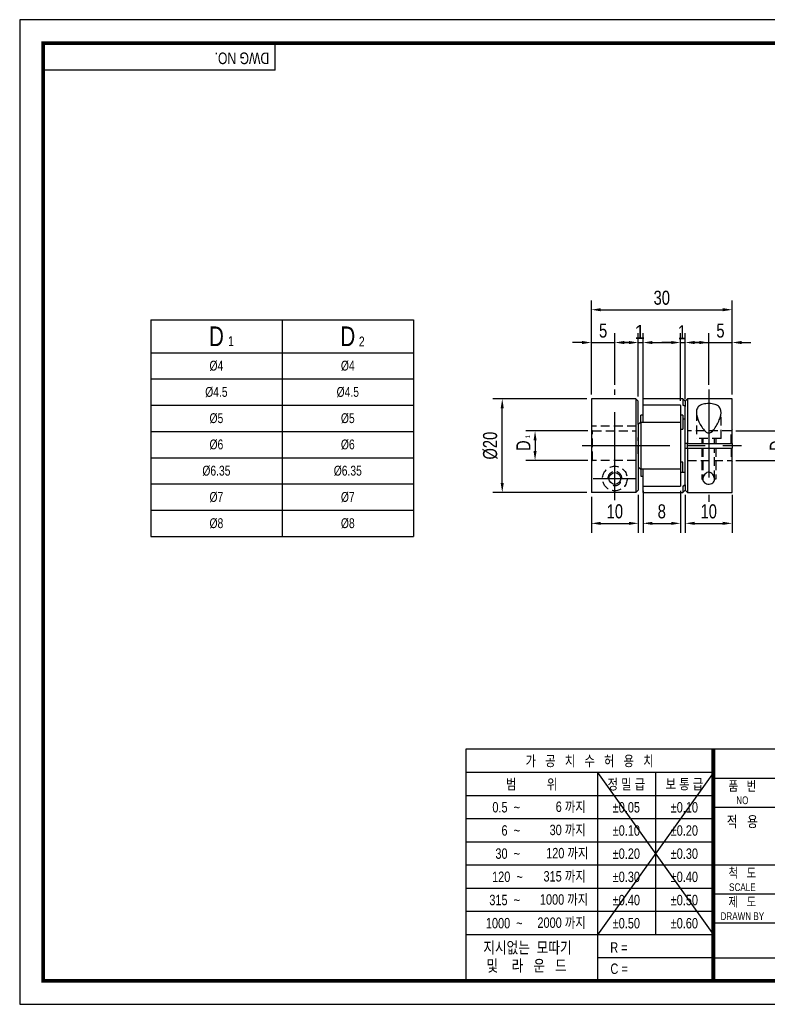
# Model space of a CAD drawing. Header units: millimetres. Extents: x 0 to 297, y 0 to 210.
# Tile 1 of 2: x 0 to 159, y 0 to 210. Entities that reach past the tile are written whole.
import ezdxf
from ezdxf.enums import TextEntityAlignment as Align

# ---------------------------------------------------------------- set-up
doc = ezdxf.new("R2010")
doc.units = ezdxf.units.MM
doc.header["$LTSCALE"] = 15
for name, pattern in [('CENTER', [2, 1.25, -0.25, 0.25, -0.25]), ('CENTER2', [1.125, 0.75, -0.125, 0.125, -0.125]), ('DASHED', [0.75, 0.5, -0.25]), ('HIDDEN', [0.375, 0.25, -0.125]), ('HIDDEN2', [0.1875, 0.125, -0.0625]), ('PHANTOM2', [1.25, 0.625, -0.125, 0.125, -0.125, 0.125, -0.125])]:
    doc.linetypes.add(name, pattern=pattern)
doc.layers.get('0').update_dxf_attribs({"linetype": 'CONTINUOUS'})
doc.layers.get('Defpoints').update_dxf_attribs({"linetype": 'CONTINUOUS'})
for name, color, linetype in [('BM', 2, 'CONTINUOUS'), ('C', 1, 'CENTER2'), ('CT', 1, 'CENTER'), ('D', 7, 'CONTINUOUS'), ('DIM', 7, 'CONTINUOUS'), ('H', 3, 'HIDDEN'), ('HD', 4, 'DASHED'), ('P', 4, 'PHANTOM2')]:
    doc.layers.add(name, color=color, linetype=linetype)
doc.styles.get("Standard").update_dxf_attribs({"font": 'Gulim.ttf', "width": 0.8, "height": 3})
doc.dimstyles.new('LIM', dxfattribs={"dimtxt": 2, "dimasz": 2, "dimexe": 2, "dimexo": 1, "dimgap": 1, "dimtad": 1, "dimdec": 3, "dimzin": 9, "dimdsep": 46, "dimtxsty": 'Standard', "dimcen": 3, "dimclrd": 1, "dimclre": 1, "dimadec": 0, "dimazin": 0, "dimtfac": 1, "dimtdec": 3, "dimtmove": 0, "dimatfit": 3, "dimfxl": 0, "dimtolj": 1, "dimtzin": 0, "dimarcsym": 0})

# ---------------------------------------------------------------- blocks, each defined once
blk = doc.blocks.new('*D7')
at = {"layer": 'Defpoints', "color": 0}
for p in [(141.82, 109.64), (151.82, 109.64), (151.82, 102.58)]:
    blk.add_point(p, dxfattribs=at)
at = {"layer": 'DIM', "color": 1, "lineweight": -2}
for p, q in [((141.82, 108.64), (141.82, 100.58)), ((151.82, 108.64), (151.82, 100.58)), ((143.82, 102.58), (149.82, 102.58))]:
    blk.add_line(p, q, dxfattribs=at)
at = {"layer": 'DIM', "color": 1}
for points in [[(143.82, 102.91), (143.82, 102.25), (141.82, 102.58)], [(149.82, 102.91), (149.82, 102.25), (151.82, 102.58)]]:
    blk.add_solid(points, dxfattribs=at)
at = {"layer": 'DIM', "color": 0, "insert": (146.82, 105.12), "char_height": 3, "attachment_point": 5}
blk.add_mtext('\\A1;10', dxfattribs=at)
blk = doc.blocks.new('*D8')
at = {"layer": 'Defpoints', "color": 0}
for p in [(151.82, 148.14), (121.82, 129.09), (151.82, 129.09)]:
    blk.add_point(p, dxfattribs=at)
at = {"layer": 'DIM', "color": 1, "lineweight": -2}
for p, q in [((121.82, 130.09), (121.82, 150.14)), ((151.82, 130.09), (151.82, 150.14)), ((123.82, 148.14), (149.82, 148.14))]:
    blk.add_line(p, q, dxfattribs=at)
at = {"layer": 'DIM', "color": 1}
for points in [[(123.82, 148.48), (123.82, 147.81), (121.82, 148.14)], [(149.82, 148.48), (149.82, 147.81), (151.82, 148.14)]]:
    blk.add_solid(points, dxfattribs=at)
at = {"layer": 'DIM', "color": 0, "insert": (136.82, 150.68), "char_height": 3, "attachment_point": 5}
blk.add_mtext('\\A1;30', dxfattribs=at)
blk = doc.blocks.new('*D9')
at = {"layer": 'Defpoints', "color": 0}
for p in [(151.82, 141.14), (146.82, 131.14), (151.82, 129.09)]:
    blk.add_point(p, dxfattribs=at)
at = {"layer": 'DIM', "color": 1, "lineweight": -2}
for p, q in [((146.82, 132.14), (146.82, 143.14)), ((151.82, 130.09), (151.82, 143.14)), ((144.82, 141.14), (142.82, 141.14)), ((146.82, 141.14), (151.82, 141.14)), ((153.82, 141.14), (155.82, 141.14))]:
    blk.add_line(p, q, dxfattribs=at)
at = {"layer": 'DIM', "color": 1}
for points in [[(144.82, 141.48), (144.82, 140.81), (146.82, 141.14)], [(153.82, 141.48), (153.82, 140.81), (151.82, 141.14)]]:
    blk.add_solid(points, dxfattribs=at)
at = {"layer": 'DIM', "color": 0, "insert": (149.32, 143.68), "char_height": 3, "attachment_point": 5}
blk.add_mtext('\\A1;5', dxfattribs=at)
blk = doc.blocks.new('*D10')
at = {"layer": 'Defpoints', "color": 0}
for p in [(126.82, 141.14), (126.82, 131.14), (121.82, 129.09)]:
    blk.add_point(p, dxfattribs=at)
at = {"layer": 'DIM', "color": 1, "lineweight": -2}
for p, q in [((121.82, 130.09), (121.82, 143.14)), ((126.82, 132.14), (126.82, 143.14)), ((119.82, 141.14), (117.82, 141.14)), ((121.82, 141.14), (126.82, 141.14)), ((128.82, 141.14), (130.82, 141.14))]:
    blk.add_line(p, q, dxfattribs=at)
at = {"layer": 'DIM', "color": 1}
for points in [[(119.82, 141.48), (119.82, 140.81), (121.82, 141.14)], [(128.82, 141.48), (128.82, 140.81), (126.82, 141.14)]]:
    blk.add_solid(points, dxfattribs=at)
at = {"layer": 'DIM', "color": 0, "insert": (124.32, 143.68), "char_height": 3, "attachment_point": 5}
blk.add_mtext('\\A1;5', dxfattribs=at)
blk = doc.blocks.new('*D11')
at = {"layer": 'Defpoints', "color": 0}
for p in [(102.82, 129.14), (121.87, 129.14), (121.87, 109.16)]:
    blk.add_point(p, dxfattribs=at)
at = {"layer": 'DIM', "color": 1, "lineweight": -2}
for p, q in [((120.87, 129.14), (100.82, 129.14)), ((102.82, 111.16), (102.82, 127.14)), ((120.87, 109.16), (100.82, 109.16))]:
    blk.add_line(p, q, dxfattribs=at)
at = {"layer": 'DIM', "color": 1}
for points in [[(102.49, 127.14), (103.15, 127.14), (102.82, 129.14)], [(102.49, 111.16), (103.15, 111.16), (102.82, 109.16)]]:
    blk.add_solid(points, dxfattribs=at)
at = {"layer": 'DIM', "color": 0, "insert": (100.28, 119.15), "char_height": 3, "attachment_point": 5, "rotation": 90}
blk.add_mtext('\\A1;%%C20', dxfattribs=at)
blk = doc.blocks.new('*D12')
at = {"layer": 'Defpoints', "color": 0}
for p in [(122.07, 122.28), (109.82, 116.01), (122.07, 116.01)]:
    blk.add_point(p, dxfattribs=at)
at = {"layer": 'DIM', "color": 1, "lineweight": -2}
for p, q in [((121.07, 122.28), (107.82, 122.28)), ((109.82, 120.28), (109.82, 118.01)), ((121.07, 116.01), (107.82, 116.01))]:
    blk.add_line(p, q, dxfattribs=at)
at = {"layer": 'DIM', "color": 1}
for points in [[(109.49, 120.28), (110.15, 120.28), (109.82, 122.28)], [(109.49, 118.01), (110.15, 118.01), (109.82, 116.01)]]:
    blk.add_solid(points, dxfattribs=at)
at = {"layer": 'DIM', "color": 0, "insert": (107.32, 119.14), "char_height": 3, "attachment_point": 5, "rotation": 90}
blk.add_mtext('\\A1;D', dxfattribs=at)
blk = doc.blocks.new('*D13')
at = {"layer": 'Defpoints', "color": 0}
for p in [(132.82, 110.54), (140.82, 110.54), (140.82, 102.58)]:
    blk.add_point(p, dxfattribs=at)
at = {"layer": 'DIM', "color": 1, "lineweight": -2}
for p, q in [((132.82, 109.54), (132.82, 100.58)), ((140.82, 109.54), (140.82, 100.58)), ((134.82, 102.58), (138.82, 102.58))]:
    blk.add_line(p, q, dxfattribs=at)
at = {"layer": 'DIM', "color": 1}
for points in [[(134.82, 102.91), (134.82, 102.25), (132.82, 102.58)], [(138.82, 102.91), (138.82, 102.25), (140.82, 102.58)]]:
    blk.add_solid(points, dxfattribs=at)
at = {"layer": 'DIM', "color": 0, "insert": (136.82, 105.12), "char_height": 3, "attachment_point": 5}
blk.add_mtext('\\A1;8', dxfattribs=at)
blk = doc.blocks.new('*D14')
at = {"layer": 'Defpoints', "color": 0}
for p in [(121.82, 109.21), (131.82, 109.66), (131.82, 102.58)]:
    blk.add_point(p, dxfattribs=at)
at = {"layer": 'DIM', "color": 1, "lineweight": -2}
for p, q in [((121.82, 108.21), (121.82, 100.58)), ((131.82, 108.66), (131.82, 100.58)), ((123.82, 102.58), (129.82, 102.58))]:
    blk.add_line(p, q, dxfattribs=at)
at = {"layer": 'DIM', "color": 1}
for points in [[(123.82, 102.91), (123.82, 102.25), (121.82, 102.58)], [(129.82, 102.91), (129.82, 102.25), (131.82, 102.58)]]:
    blk.add_solid(points, dxfattribs=at)
at = {"layer": 'DIM', "color": 0, "insert": (126.82, 105.12), "char_height": 3, "attachment_point": 5}
blk.add_mtext('\\A1;10', dxfattribs=at)
blk = doc.blocks.new('*D15')
at = {"layer": 'Defpoints', "color": 0}
for p in [(151.57, 122.32), (151.57, 115.97), (163.82, 115.97)]:
    blk.add_point(p, dxfattribs=at)
at = {"layer": 'DIM', "color": 1, "lineweight": -2}
for p, q in [((152.57, 122.32), (165.82, 122.32)), ((163.82, 120.32), (163.82, 117.97)), ((152.57, 115.97), (165.82, 115.97))]:
    blk.add_line(p, q, dxfattribs=at)
at = {"layer": 'DIM', "color": 1}
for points in [[(163.49, 120.32), (164.15, 120.32), (163.82, 122.32)], [(163.49, 117.97), (164.15, 117.97), (163.82, 115.97)]]:
    blk.add_solid(points, dxfattribs=at)
at = {"layer": 'DIM', "color": 0, "insert": (161.32, 119.14), "char_height": 3, "attachment_point": 5, "rotation": 90}
blk.add_mtext('\\A1;D', dxfattribs=at)

msp = doc.modelspace()

# ---------------------------------------------------------------- linework, layer by layer
for p, q in [((54.437, 199.2323), (54.437, 205)), ((54.437, 199.2323), (5, 199.2323)), ((27.9124, 145.9742), (27.9124, 99.7742)), ((27.9124, 145.9742), (83.9124, 145.9742)), ((83.9124, 145.9742), (83.9124, 99.7742)), ((95.0758, 54.437), (95.0758, 5)), ((147.8086, 54.437), (95.0758, 54.437)), ((292, 54.437), (147.8086, 54.437)), ((147.8086, 54.437), (147.8086, 5)), ((147.8086, 49.4295), (95.0758, 49.4295)), ((147.8086, 49.4295), (123.0901, 14.8235)), ((123.0901, 49.4295), (147.8086, 14.8235)), ((123.0901, 49.4295), (123.0901, 5)), ((135.4493, 49.4295), (135.4493, 14.8235)), ((147.8086, 48.2574), (292, 48.2574)), ((147.8086, 44.4858), (95.0758, 44.4858)), ((147.8086, 42.0778), (292, 42.0778)), ((147.8086, 39.5421), (95.0758, 39.5421)), ((147.8086, 34.5984), (95.0758, 34.5984)), ((147.8086, 29.6547), (95.0758, 29.6547)), ((147.8086, 29.7185), (292, 29.7185)), ((147.8086, 24.711), (95.0758, 24.711)), ((147.8086, 23.5389), (221.9642, 23.5389)), ((147.8086, 19.7673), (95.0758, 19.7673)), ((147.8086, 17.3593), (292, 17.3593)), ((147.8086, 14.8235), (95.0758, 14.8235)), ((147.8086, 9.8798), (123.0901, 9.8798)), ((147.8086, 9.8798), (221.9642, 9.8798))]:
    msp.add_line(p, q)
at = {"color": 4}
for p, q in [((55.9124, 145.9742), (55.9124, 99.7742)), ((27.9124, 138.9742), (83.9124, 138.9742))]:
    msp.add_line(p, q, dxfattribs=at)
at = {"color": 1}
for p, q in [((27.9124, 133.3742), (83.9124, 133.3742)), ((27.9124, 127.7742), (83.9124, 127.7742)), ((27.9124, 122.1742), (83.9124, 122.1742)), ((27.9124, 116.5742), (83.9124, 116.5742)), ((27.9124, 110.9742), (83.9124, 110.9742)), ((27.9124, 105.3742), (83.9124, 105.3742))]:
    msp.add_line(p, q, dxfattribs=at)
at = {"color": 0}
msp.add_line((27.9124, 99.7742), (83.9124, 99.7742), dxfattribs=at)
msp.add_lwpolyline([(297, 210), (0, 210), (0, 0), (297, 0)], close=True)
msp.add_lwpolyline([(292, 205, 0.8, 0.8, 0), (5, 205, 0.8, 0.8, 0), (5, 5, 0.8, 0.8, 0), (292, 5, 0.8, 0.8, 0)], format="xyseb", close=True)
at = {"const_width": 0.824}
msp.add_lwpolyline([(147.8086, 5), (147.8086, 54.437)], dxfattribs=at)
at = {"layer": 'BM', "linetype": 'Continuous'}
for p, q in [((121.82, 129.0926), (121.82, 109.2052)), ((131.32, 129.1426), (121.87, 129.1426)), ((131.32, 129.1426), (131.32, 109.1551)), ((131.82, 128.6426), (131.32, 129.1426)), ((131.82, 123.6551), (131.82, 128.6426)), ((132.82, 127.7777), (132.82, 129.0926)), ((141.32, 129.1426), (132.87, 129.1426)), ((141.32, 129.1426), (141.32, 127.8459)), ((141.82, 128.6426), (141.32, 129.1426)), ((142.32, 129.1426), (141.82, 128.6426)), ((141.82, 128.6426), (141.82, 127.5025)), ((151.77, 129.1426), (142.32, 129.1426)), ((142.32, 129.1426), (142.32, 119.6426)), ((151.82, 119.6426), (151.82, 129.0926)), ((132.82, 127.7593), (132.82, 127.7777)), ((132.82, 127.7593), (132.82, 127.7451)), ((132.82, 124.1426), (132.82, 127.7451)), ((140.77, 127.7951), (132.87, 127.7951)), ((140.82, 127.7451), (140.82, 124.1426)), ((141.82, 127.5025), (141.3949, 127.7593)), ((141.82, 119.6426), (141.82, 127.5025)), ((131.82, 123.6551), (132.245, 124.068)), ((132.32, 124.1426), (132.2529, 124.0773)), ((140.77, 124.0926), (132.2942, 124.0926)), ((132.32, 124.0926), (132.32, 125.6426)), ((132.82, 125.6426), (132.32, 125.6426)), ((132.32, 124.0672), (132.32, 114.218)), ((132.82, 124.0926), (132.82, 124.1426)), ((141.32, 125.6426), (140.82, 125.6426)), ((140.82, 124.1426), (140.82, 124.0426)), ((140.82, 124.0426), (140.82, 114.2426)), ((141.32, 125.6426), (141.32, 122.6426)), ((141.32, 124.8748), (141.82, 124.8748)), ((131.82, 123.6551), (131.82, 114.6301)), ((140.82, 122.6426), (141.32, 122.6426)), ((142.32, 119.6426), (141.82, 119.6426)), ((141.82, 118.6426), (141.82, 119.6426)), ((141.82, 110.7827), (141.82, 118.6426)), ((141.82, 118.6426), (142.32, 118.6426)), ((142.32, 119.6426), (151.77, 119.6426)), ((142.32, 118.6426), (142.32, 119.6426)), ((142.32, 118.6426), (151.77, 118.6426)), ((142.32, 118.6426), (142.32, 109.1426)), ((151.82, 119.6426), (151.77, 119.6426)), ((151.77, 118.6426), (151.82, 118.6426)), ((151.82, 119.6426), (151.82, 118.6426)), ((151.82, 109.1926), (151.82, 118.6426)), ((141.32, 115.6426), (140.82, 115.6426)), ((141.32, 113.4104), (141.32, 115.6426)), ((131.82, 114.6301), (131.82, 109.6558)), ((132.245, 114.2172), (131.82, 114.6301)), ((132.2942, 114.1926), (140.77, 114.1926)), ((132.32, 114.1926), (132.32, 112.6426)), ((132.82, 114.1426), (132.82, 114.1926)), ((132.82, 110.5401), (132.82, 114.1426)), ((140.82, 114.2426), (140.82, 114.1426)), ((140.82, 114.1426), (140.82, 110.5401)), ((141.82, 113.4104), (140.82, 113.4104)), ((132.32, 112.6426), (132.82, 112.6426)), ((131.82, 109.6558), (131.32, 109.1551)), ((132.82, 110.4828), (132.82, 110.5401)), ((132.82, 109.1926), (132.82, 110.4828)), ((132.87, 110.4901), (140.77, 110.4901)), ((141.32, 110.4393), (141.32, 109.1426)), ((141.32, 109.1426), (141.82, 109.6426)), ((141.3949, 110.5259), (141.82, 110.7827)), ((141.82, 110.7827), (141.82, 109.6426)), ((141.82, 109.6426), (142.32, 109.1426)), ((131.32, 109.1551), (121.87, 109.1551)), ((132.87, 109.1426), (141.32, 109.1426)), ((142.32, 109.1426), (151.77, 109.1426))]:
    msp.add_line(p, q, dxfattribs=at)
at = {"layer": 'BM', "linetype": 'HIDDEN2'}
for p, q in [((132.2529, 124.0773), (131.82, 123.6551)), ((132.32, 124.0672), (132.32, 124.0926)), ((131.82, 117.3773), (131.82, 120.9079)), ((132.2942, 114.1926), (132.2942, 114.1926)), ((132.32, 114.218), (132.32, 114.1926)), ((140.77, 114.1926), (140.8134, 114.1926)), ((141.82, 110.7827), (141.3949, 110.5259))]:
    msp.add_line(p, q, dxfattribs=at)
at = {"layer": 'BM', "linetype": 'Continuous'}
msp.add_circle((126.82, 112.1429), 1.25, dxfattribs=at)
for centre, radius, start, end in [((121.87, 129.0926), 0.05, 90, 180), ((132.87, 129.0926), 0.05, 90, 180), ((151.77, 129.0926), 0.05, 0, 90), ((132.87, 127.7451), 0.05, 90, 180), ((140.77, 127.7451), 0.05, 0, 90), ((140.77, 124.0426), 0.05, 0, 90), ((121.87, 109.2051), 0.05, 179.962698, 269.965231), ((132.87, 110.5401), 0.05, 180, 270), ((140.77, 110.5401), 0.05, 270, 0), ((141.4795, 110.377), 0.1712, 119.60913, 158.6727), ((132.87, 109.1926), 0.05, 180, 270), ((151.77, 109.1926), 0.05, 270, 0)]:
    msp.add_arc(centre, radius, start, end, dxfattribs=at)
at = {"layer": 'BM', "color": 1, "linetype": 'HIDDEN2'}
msp.add_arc((126.82, 112.1429), 1.5, 255, 195, dxfattribs=at)
at = {"layer": 'BM', "linetype": 'HIDDEN2'}
for start, end in [(87.501098, 90.5088), (349.977179, 0), (0, 3.437329)]:
    msp.add_arc((126.82, 112.1429), 1.25, start, end, dxfattribs=at)
at = {"layer": 'BM', "linetype": 'Continuous'}
for points, knots in [([(144.195, 126.2844), (144.195, 126.6011), (144.2522, 126.8887), (144.5379, 127.4049), (144.7667, 127.6212), (145.3909, 127.9437), (145.7906, 128.0515), (146.6642, 128.1519), (147.1357, 128.1451), (147.9889, 128.019), (148.3757, 127.8973), (148.9662, 127.5456), (149.1711, 127.3167), (149.5371, 126.5205), (149.4639, 125.8522), (149.0406, 124.4679), (148.6937, 123.7276), (147.9914, 122.6699), (147.7271, 122.3046), (147.1838, 121.9254), (146.9569, 121.8352), (146.5078, 121.8883), (146.3067, 122.0146), (145.8022, 122.4435), (145.5518, 122.8026), (145.1026, 123.5111), (144.9083, 123.8765), (144.4183, 124.9458), (144.195, 125.6509), (144.195, 126.2844)], [0, 0, 0, 0, 0.0625, 0.0625, 0.125, 0.125, 0.1875, 0.1875, 0.25, 0.25, 0.3125, 0.3125, 0.375, 0.375, 0.5, 0.5, 0.625, 0.625, 0.6875, 0.6875, 0.71875, 0.71875, 0.75, 0.75, 0.8125, 0.8125, 0.875, 0.875, 1, 1, 1, 1]), ([(141.32, 127.8459), (141.32, 127.8438), (141.3206, 127.841), (141.3217, 127.838), (141.3228, 127.835), (141.3244, 127.8316), (141.3264, 127.8282), (141.3291, 127.8234), (141.3325, 127.8184), (141.3362, 127.8135), (141.3414, 127.8067), (141.3472, 127.8), (141.3531, 127.7938), (141.3605, 127.786), (141.3684, 127.7787), (141.3761, 127.7725), (141.3825, 127.7674), (141.3889, 127.7628), (141.3949, 127.7593)], [0, 0, 0, 0, 0.10146496, 0.10146496, 0.10146496, 0.20210203, 0.20210203, 0.20210203, 0.34429332, 0.34429332, 0.34429332, 0.54193812, 0.54193812, 0.54193812, 0.79203087, 0.79203087, 0.79203087, 1, 1, 1, 1]), ([(132.32, 124.0672), (132.32, 124.0711), (132.3193, 124.0747), (132.3182, 124.0778), (132.3171, 124.0808), (132.3155, 124.0834), (132.3135, 124.0854), (132.3108, 124.0883), (132.3074, 124.0903), (132.3037, 124.0914), (132.2985, 124.0929), (132.2928, 124.0929), (132.2868, 124.0919), (132.2794, 124.0905), (132.2715, 124.0873), (132.2638, 124.0827), (132.2574, 124.0788), (132.251, 124.0739), (132.245, 124.068)], [0, 0, 0, 0, 0.10146496, 0.10146496, 0.10146496, 0.20210203, 0.20210203, 0.20210203, 0.34429332, 0.34429332, 0.34429332, 0.54193812, 0.54193812, 0.54193812, 0.79203087, 0.79203087, 0.79203087, 1, 1, 1, 1]), ([(132.245, 114.2172), (132.2506, 114.2118), (132.2565, 114.2071), (132.2624, 114.2034), (132.2695, 114.1989), (132.2769, 114.1957), (132.284, 114.194), (132.2901, 114.1925), (132.2962, 114.1921), (132.3017, 114.1933), (132.3055, 114.1942), (132.3091, 114.1958), (132.3121, 114.1984), (132.3144, 114.2004), (132.3164, 114.2031), (132.3178, 114.2063), (132.3189, 114.209), (132.3197, 114.2122), (132.3199, 114.2157), (132.3199, 114.2164), (132.32, 114.2172), (132.32, 114.218)], [0, 0, 0, 0, 0.19256802, 0.19256802, 0.19256802, 0.42617616, 0.42617616, 0.42617616, 0.63058451, 0.63058451, 0.63058451, 0.77446704, 0.77446704, 0.77446704, 0.88565948, 0.88565948, 0.88565948, 0.97996725, 0.97996725, 0.97996725, 1, 1, 1, 1]), ([(145.57, 112.0009), (145.57, 112.2826), (145.6629, 112.5783), (145.929, 112.9935), (146.0412, 113.1291), (146.3235, 113.3583), (146.5013, 113.4542), (146.896, 113.5102), (147.1037, 113.4613), (147.4373, 113.2789), (147.571, 113.1537), (147.8973, 112.7543), (148.0198, 112.4573), (148.0964, 111.8894), (148.045, 111.6102), (147.6825, 111.1625), (147.3429, 110.9935), (146.5477, 110.9371), (146.1435, 111.0566), (145.6688, 111.4529), (145.57, 111.7191), (145.57, 112.0009)], [0, 0, 0, 0, 0.125, 0.125, 0.1875, 0.1875, 0.25, 0.25, 0.3125, 0.3125, 0.375, 0.375, 0.5, 0.5, 0.625, 0.625, 0.75, 0.75, 0.875, 0.875, 1, 1, 1, 1])]:
    msp.add_open_spline(points, degree=3, knots=knots, dxfattribs=at)
at = {"layer": 'BM', "linetype": 'HIDDEN2'}
msp.add_open_spline([(140.82, 114.1992), (140.82, 114.197), (140.8193, 114.1953), (140.8182, 114.1942), (140.8171, 114.1931), (140.8155, 114.1926), (140.8135, 114.1926), (140.8135, 114.1926), (140.8134, 114.1926), (140.8134, 114.1926)], degree=3, knots=[0, 0, 0, 0, 0.13989198, 0.13989198, 0.13989198, 0.278628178, 0.278628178, 0.278628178, 0.280978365, 0.280978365, 0.280978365, 0.280978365], dxfattribs=at)
at = {"layer": 'C'}
msp.add_line((147.8086, 49.4295), (147.8086, 49.3961), dxfattribs=at)
at = {"layer": 'CT'}
for p, q in [((126.82, 107.5179), (126.82, 131.1426)), ((146.82, 131.1426), (146.82, 107.1426)), ((119.82, 119.1489), (153.82, 119.1489)), ((122.195, 112.1429), (131.445, 112.1429))]:
    msp.add_line(p, q, dxfattribs=at)
at = {"layer": 'DIM', "color": 1}
for p, q in [((131.82, 129.6426), (131.82, 143.1426)), ((132.82, 126.6426), (132.82, 143.1426)), ((140.82, 128.7451), (140.82, 143.1426)), ((141.82, 129.0725), (141.82, 143.1426)), ((129.82, 141.1426), (127.82, 141.1426)), ((131.82, 141.1426), (132.82, 141.1426)), ((134.82, 141.1426), (139.2961, 141.1426)), ((138.82, 141.1426), (136.82, 141.1426)), ((140.82, 141.1426), (141.82, 141.1426)), ((143.82, 141.1426), (148.2961, 141.1426))]:
    msp.add_line(p, q, dxfattribs=at)
for points in [[(129.82, 141.4759), (129.82, 140.8093), (131.82, 141.1426)], [(134.82, 141.4759), (134.82, 140.8093), (132.82, 141.1426)], [(138.82, 141.4759), (138.82, 140.8093), (140.82, 141.1426)], [(143.82, 141.4759), (143.82, 140.8093), (141.82, 141.1426)]]:
    msp.add_solid(points, dxfattribs=at)
at = {"layer": 'H'}
msp.add_line((147.8086, 49.3128), (147.8086, 49.2711), dxfattribs=at)
at = {"layer": 'HD', "linetype": 'HIDDEN2'}
for p, q in [((144.195, 126.2844), (144.195, 120.6426)), ((149.445, 120.6426), (149.445, 126.2823)), ((131.32, 123.2876), (121.82, 123.2876)), ((122.07, 122.278), (121.82, 122.5309)), ((122.07, 122.278), (131.32, 122.278)), ((122.07, 116.0072), (122.07, 122.278)), ((151.57, 122.3176), (142.32, 122.3176)), ((151.82, 122.5676), (151.57, 122.3176)), ((151.57, 119.6426), (151.57, 122.3176)), ((149.445, 120.6426), (144.195, 120.6426)), ((145.57, 120.6426), (145.57, 119.6426)), ((148.07, 119.6426), (148.07, 120.6426)), ((145.57, 118.6426), (145.57, 112.0009)), ((148.07, 112.0012), (148.07, 118.6426)), ((151.57, 118.6426), (151.57, 115.9676)), ((121.82, 115.7543), (122.07, 116.0072)), ((131.32, 116.0072), (122.07, 116.0072)), ((142.32, 115.9676), (151.57, 115.9676)), ((151.57, 115.9676), (151.82, 115.7176)), ((145.32, 112.0009), (145.57, 112.0009)), ((148.32, 112.0012), (148.07, 112.0012))]:
    msp.add_line(p, q, dxfattribs=at)
at = {"layer": 'HD', "color": 1, "linetype": 'HIDDEN2'}
for p, q in [((145.32, 120.6426), (145.32, 119.6426)), ((148.32, 120.6426), (148.32, 119.6426)), ((145.32, 118.6426), (145.32, 112.0009)), ((148.32, 118.6426), (148.32, 112.0012))]:
    msp.add_line(p, q, dxfattribs=at)
at = {"layer": 'HD', "linetype": 'HIDDEN2'}
msp.add_circle((126.82, 112.1429), 2.625, dxfattribs=at)
at = {"layer": 'P'}
msp.add_line((147.8086, 49.221), (147.8086, 49.1627), dxfattribs=at)

# ---------------------------------------------------------------- texts
at = {"color": 0}
for s, insert, char_height, width, attachment_point in [('D', (41.9124, 142.4742), 4.2, 28, 5), ('D', (69.9124, 142.4742), 4.2, 28, 5), ('1', (44.4082, 142.4991), 2.1, 6.3, 1), ('2', (72.2786, 142.4186), 2.1, 3.36, 1), ('%%c4', (41.9124, 136.1742), 2.1, 28, 5), ('%%c4', (69.9124, 136.1742), 2.1, 28, 5), ('%%c4.5', (41.9124, 130.5742), 2.1, 28, 5), ('%%c4.5', (69.9124, 130.5742), 2.1, 28, 5), ('%%c5', (41.9124, 124.9742), 2.1, 28, 5), ('%%c5', (69.9124, 124.9742), 2.1, 28, 5), ('%%c6', (41.9124, 119.3742), 2.1, 28, 5), ('%%c6', (69.9124, 119.3742), 2.1, 28, 5), ('%%c6.35', (41.9124, 113.7742), 2.1, 28, 5), ('%%c6.35', (69.9124, 113.7742), 2.1, 28, 5), ('%%c7', (41.9124, 108.1742), 2.1, 28, 5), ('%%c7', (69.9124, 108.1742), 2.1, 28, 5), ('%%c8', (41.9124, 102.5742), 2.1, 28, 5), ('%%c8', (69.9124, 102.5742), 2.1, 28, 5)]:
    msp.add_mtext(s, dxfattribs=dict(at, insert=insert, char_height=char_height, width=width, attachment_point=attachment_point))
at = {"layer": 'D', "width": 0.8}
msp.add_text('DWG NO.', height=2.47185, rotation=180, dxfattribs=at).set_placement((53.1681, 203.0007))
for s, height, p in [('가   공   치   수   허   용   치', 2.224667, (121.4422, 51.9333)), ('범          위', 2.224667, (109.0829, 46.9576)), ('정 밀 급', 2.22467, (129.2697, 46.9576)), ('보 통 급', 2.22467, (141.629, 46.9576)), ('품   번', 2.05988, (153.9882, 46.6095)), ('NO', 1.6479, (153.9882, 43.5197)), ('%%p0.05', 2.22467, (129.2697, 42.0139)), ('%%p0.10', 2.22467, (141.629, 42.0139)), ('적   용', 2.30706, (153.9882, 38.988)), ('%%p0.10', 2.22467, (129.2697, 37.0702)), ('%%p0.20', 2.22467, (141.629, 37.0702)), ('%%p0.20', 2.22467, (129.2697, 32.1265)), ('%%p0.30', 2.22467, (141.629, 32.1265)), ('척   도', 2.05988, (153.9882, 28.0706)), ('%%p0.30', 2.22467, (129.2697, 27.1828)), ('%%p0.40', 2.22467, (141.629, 27.1828)), ('SCALE', 1.6479, (153.9882, 24.9808)), ('%%p0.40', 2.22467, (129.2697, 22.2391)), ('%%p0.50', 2.22467, (141.629, 22.2391)), ('제   도', 2.05988, (153.9882, 21.891)), ('%%p0.50', 2.22467, (129.2697, 17.2954)), ('%%p0.60', 2.22467, (141.629, 17.2954))]:
    msp.add_text(s, height=height, dxfattribs=at).set_placement(p, align=Align.MIDDLE)
msp.add_text('DRAWN BY', height=1.6479, dxfattribs=at).set_placement((153.9882, 17.9772), align=Align.CENTER)
at = {"layer": 'D', "linetype": 'ByBlock', "width": 0.8}
for s, height, p in [('지시없는  모따기', 2.47185, (98.783, 10.8675)), ('및    라   운   드', 2.471852, (99.4623, 6.9968))]:
    msp.add_text(s, height=height, dxfattribs=at).set_placement(p)
at = {"layer": 'D', "width": 0.8}
for s, p in [('R = ', (125.8389, 10.9999)), ('C = ', (125.878, 6.4776))]:
    msp.add_text(s, height=2.22467, dxfattribs=at).set_placement(p)
at = {"layer": 'D', "char_height": 2.22467, "attachment_point": 6}
for s, insert, width in [('0.5  ~', (106.6111, 42.0139), 8.231062), ('6 까지', (120.6182, 42.0139), 9.803532), ('6  ~', (106.6111, 37.0702), 8.231022), ('30 까지', (120.6182, 37.0702), 9.803491), ('120 까지', (121.1758, 32.1265), 12.652424), ('30  ~', (106.6111, 32.1265), 8.231022), ('120  ~', (107.1976, 27.1828), 8.937991), ('315 까지', (120.6182, 27.1828), 12.097781), ('315  ~', (106.6111, 22.2391), 9.885083), ('1000 까지', (121.1426, 22.2391), 13.382285), ('2000 까지', (120.6182, 17.2954), 12.974319), ('1000  ~', (107.1704, 17.2954), 14.528725)]:
    msp.add_mtext(s, dxfattribs=dict(at, insert=insert, width=width))
at = {"layer": 'DIM'}
msp.add_text('1', height=3, dxfattribs=at).set_placement((131.0488, 141.9041))
at = {"layer": 'DIM', "insert": (141.1218, 143.3215), "char_height": 3, "attachment_point": 5}
msp.add_mtext('\\A1;1', dxfattribs=at)
at = {"layer": 'DIM', "insert": (107.7561, 120.709), "char_height": 1, "width": 11.3, "attachment_point": 1, "rotation": 90}
msp.add_mtext('1', dxfattribs=at)

# ---------------------------------------------------------------- dimensions: what is measured, and where the dimension line sits
at = {"layer": 'DIM'}
for base, p1, p2, picture, middle in [((151.82, 148.1426), (121.82, 129.0926), (151.82, 129.0926), '*D8', (136.82, 150.6806)), ((126.82, 141.1426), (121.82, 129.0926), (126.82, 131.1426), '*D10', (124.32, 143.6786)), ((151.82, 141.1426), (146.82, 131.1426), (151.82, 129.0926), '*D9', (149.32, 143.6786)), ((131.82, 102.5801), (121.82, 109.2052), (131.82, 109.6558), '*D14', (126.82, 105.122)), ((140.82, 102.5801), (132.82, 110.5401), (140.82, 110.5401), '*D13', (136.82, 105.118)), ((151.82, 102.5801), (141.82, 109.6426), (151.82, 109.6426), '*D7', (146.82, 105.122))]:
    dim = msp.add_linear_dim(base=base, p1=p1, p2=p2, dimstyle='LIM', dxfattribs=at)
    dim.commit()
    dim.dimension.update_dxf_attribs({"geometry": picture, "text_midpoint": middle})
for base, p1, p2, text, picture, middle in [((102.82, 129.1426), (121.87, 109.1551), (121.87, 129.1426), '%%C20', '*D11', (100.282, 119.1489)), ((109.82, 116.0072), (122.07, 122.278), (122.07, 116.0072), 'D', '*D12', (107.318, 119.1426)), ((163.82, 115.9676), (151.57, 122.3176), (151.57, 115.9676), 'D', '*D15', (161.318, 119.1426))]:
    dim = msp.add_linear_dim(base=base, p1=p1, p2=p2, angle=90, text=text, dimstyle='LIM', dxfattribs=at)
    dim.commit()
    dim.dimension.update_dxf_attribs({"geometry": picture, "text_midpoint": middle})

doc.saveas('drawing.dxf')
